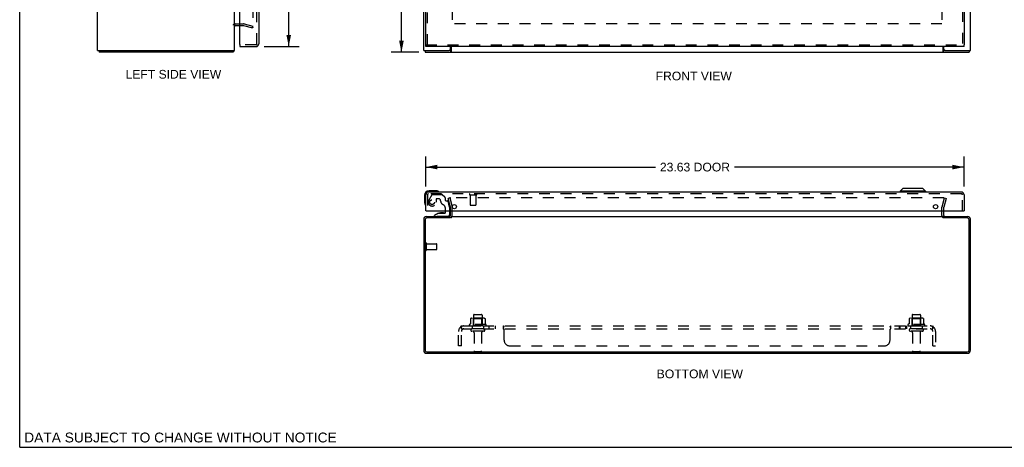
# Model space of a CAD drawing. Header units: inches. Extents: x 0 to 86.4, y 0 to 55.9.
# Tile 1 of 4: x 0 to 43.2, y 0 to 18.7. Entities that reach past the tile are written whole.
import ezdxf

# ---------------------------------------------------------------- set-up
doc = ezdxf.new("R2010")
doc.units = ezdxf.units.IN
doc.header["$LTSCALE"] = 4.754237
doc.header["$MEASUREMENT"] = 0
doc.linetypes.add('HIDDEN', pattern=[0.2, 0.1, -0.1])
doc.layers.get('0').update_dxf_attribs({"linetype": 'CONTINUOUS'})
for name, color, linetype in [('DEFAULT_2', 8, 'HIDDEN'), ('DIMENSIONS', 7, 'CONTINUOUS'), ('DOOR_ASSEMBLY', 7, 'CONTINUOUS'), ('SUBPANEL', 7, 'CONTINUOUS')]:
    doc.layers.add(name, color=color, linetype=linetype)
doc.styles.get("Standard").update_dxf_attribs({"font": 'arial.ttf'})
doc.dimstyles.new('DIMSTYLE_1', dxfattribs={"dimtxt": 0.381356, "dimasz": 0.508475, "dimexe": 0.09, "dimexo": 0.07, "dimgap": 0.0375, "dimtad": 0, "dimtih": 1, "dimtoh": 1, "dimzin": 4, "dimdsep": 46, "dimtxsty": 'Standard', "dimblk": '_FILLED', "dimblk1": '_FILLED', "dimblk2": '_FILLED', "dimcen": 0.09, "dimadec": 3, "dimazin": 1, "dimtfac": 1, "dimtdec": 3, "dimtofl": 0, "dimtmove": 0, "dimatfit": 3, "dimldrblk": '_FILLED', "dimfxl": 0, "dimtolj": 1, "dimtzin": 4, "dimarcsym": 0})

# ---------------------------------------------------------------- blocks, each defined once
blk = doc.blocks.new('_FILLED')
at = {"color": 0, "linetype": 'ByBlock'}
blk.add_solid([(0, 0), (-1, 0.2), (-1, -0.2)], dxfattribs=at)
blk = doc.blocks.new('*D2')
at = {"layer": 'DIMENSIONS', "color": 2, "linetype": 'Continuous'}
for p, q in [((17.521, 41.318), (16.299, 41.318)), ((16.757, 41.318), (16.757, 29.7)), ((16.757, 17.318), (16.757, 28.937)), ((17.521, 17.318), (16.299, 17.318))]:
    blk.add_line(p, q, dxfattribs=at)
at = {"layer": 'DIMENSIONS', "color": 2, "linetype": 'Continuous', "xscale": 0.5084745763, "yscale": 0.5084745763, "zscale": 0.5084745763}
for p, rotation in [((16.757, 41.318), 90), ((16.757, 17.318), 270)]:
    blk.add_blockref('_FILLED', p, dxfattribs=dict(at, rotation=rotation))
at = {"layer": 'DIMENSIONS', "color": 2, "linetype": 'Continuous', "insert": (16.757, 29.509), "char_height": 0.3814, "width": 1.33262, "attachment_point": 2, "line_spacing_factor": 0.9}
blk.add_mtext('24.00', dxfattribs=at)
blk = doc.blocks.new('*D4')
at = {"layer": 'DIMENSIONS', "color": 2, "linetype": 'Continuous'}
for p, q in [((10.729, 41.068), (12.267, 41.068)), ((11.81, 41.068), (11.81, 30.006)), ((11.81, 17.568), (11.81, 28.671)), ((10.729, 17.568), (12.267, 17.568))]:
    blk.add_line(p, q, dxfattribs=at)
at = {"layer": 'DIMENSIONS', "color": 2, "linetype": 'Continuous', "xscale": 0.5084745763, "yscale": 0.5084745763, "zscale": 0.5084745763}
for p, rotation in [((11.81, 41.068), 90), ((11.81, 17.568), 270)]:
    blk.add_blockref('_FILLED', p, dxfattribs=dict(at, rotation=rotation))
at = {"layer": 'DIMENSIONS', "color": 2, "linetype": 'Continuous', "insert": (11.81, 29.815), "char_height": 0.3814, "width": 1.59631, "attachment_point": 2, "line_spacing_factor": 0.9}
blk.add_mtext('23.50\\PDOOR', dxfattribs=at)
blk = doc.blocks.new('*D5')
at = {"layer": 'DIMENSIONS', "color": 2, "linetype": 'Continuous'}
for p, q in [((17.829, 11.427), (17.829, 12.743)), ((41.454, 11.427), (41.454, 12.743)), ((17.829, 12.285), (27.913, 12.285)), ((41.454, 12.285), (31.371, 12.285))]:
    blk.add_line(p, q, dxfattribs=at)
at = {"layer": 'DIMENSIONS', "color": 2, "linetype": 'Continuous', "xscale": 0.5084745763, "yscale": 0.5084745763, "zscale": 0.5084745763, "rotation": 180}
blk.add_blockref('_FILLED', (17.829, 12.285), dxfattribs=at)
at = {"layer": 'DIMENSIONS', "color": 2, "linetype": 'Continuous', "xscale": 0.5084745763, "yscale": 0.5084745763, "zscale": 0.5084745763}
blk.add_blockref('_FILLED', (41.454, 12.285), dxfattribs=at)
at = {"layer": 'DIMENSIONS', "color": 2, "linetype": 'Continuous', "insert": (29.642, 12.476), "char_height": 0.3814, "width": 3.07637, "attachment_point": 2, "line_spacing_factor": 0.9}
blk.add_mtext('23.63 DOOR', dxfattribs=at)

msp = doc.modelspace()

# ---------------------------------------------------------------- linework, layer by layer
at = {"color": 7, "linetype": 'Continuous'}
for p, q in [((0, 0), (0, 55.932)), ((3.485, 17.393), (3.485, 17.318)), ((9.359, 17.393), (9.359, 17.318)), ((17.797, 17.393), (17.797, 17.318)), ((18.911, 17.393), (18.849, 17.393)), ((18.911, 17.393), (18.911, 17.318)), ((40.619, 17.393), (40.557, 17.393)), ((40.557, 17.393), (40.557, 17.318)), ((41.671, 17.393), (41.671, 17.318)), ((40.559, 10.057), (40.559, 10.12)), ((0, 0), (86.441, 0))]:
    msp.add_line(p, q, dxfattribs=at)
at = {"color": 3, "linetype": 'Continuous'}
for p, q in [((3.422, 17.393), (3.422, 41.243)), ((9.422, 17.393), (9.422, 41.243)), ((17.734, 17.393), (17.734, 41.243)), ((41.734, 17.393), (41.734, 41.243)), ((9.464, 18.493), (9.665, 18.493)), ((3.422, 17.393), (9.422, 17.393)), ((9.359, 17.318), (3.485, 17.318)), ((17.734, 17.393), (18.849, 17.393)), ((17.797, 17.318), (41.671, 17.318)), ((18.909, 17.453), (18.909, 17.568)), ((18.936, 17.568), (18.936, 17.349)), ((40.532, 17.349), (40.532, 17.568)), ((40.559, 17.453), (40.559, 17.568)), ((40.619, 17.393), (41.734, 17.393)), ((17.734, 10.003), (17.734, 4.256)), ((17.797, 9.977), (17.797, 4.263)), ((17.851, 10.12), (18.909, 10.12)), ((18.911, 10.057), (17.877, 10.057)), ((18.909, 10.162), (18.909, 10.363)), ((18.936, 10.12), (40.532, 10.12)), ((41.591, 10.057), (40.557, 10.057)), ((40.559, 10.162), (40.559, 10.363)), ((40.559, 10.12), (41.617, 10.12)), ((41.671, 4.263), (41.671, 9.977)), ((41.734, 4.256), (41.734, 10.003)), ((17.87, 4.12), (41.598, 4.12)), ((17.877, 4.183), (41.591, 4.183))]:
    msp.add_line(p, q, dxfattribs=at)
for points in [[(9.376, 17.337), (9.373, 17.332), (9.372, 17.33), (9.371, 17.328), (9.37, 17.327), (9.369, 17.325), (9.368, 17.324), (9.367, 17.322), (9.365, 17.321), (9.364, 17.32), (9.363, 17.319), (9.362, 17.319), (9.361, 17.319), (9.36, 17.319), (9.359, 17.318)], [(9.384, 17.349), (9.383, 17.348), (9.382, 17.346), (9.38, 17.345), (9.379, 17.343), (9.378, 17.341), (9.377, 17.339), (9.376, 17.337)], [(18.927, 17.334), (18.926, 17.332), (18.925, 17.33), (18.923, 17.328), (18.922, 17.327), (18.921, 17.325), (18.92, 17.324), (18.919, 17.322), (18.917, 17.321), (18.916, 17.32), (18.915, 17.319), (18.914, 17.319), (18.913, 17.319), (18.912, 17.319), (18.911, 17.318)], [(18.936, 17.349), (18.935, 17.348), (18.934, 17.346), (18.933, 17.345), (18.931, 17.343), (18.93, 17.341), (18.929, 17.339), (18.927, 17.334)], [(40.532, 17.349), (40.533, 17.348), (40.535, 17.346), (40.536, 17.345), (40.537, 17.343), (40.538, 17.341), (40.539, 17.339)], [(40.539, 17.339), (40.542, 17.334), (40.543, 17.332), (40.544, 17.33), (40.545, 17.328), (40.546, 17.327), (40.547, 17.325), (40.549, 17.324), (40.55, 17.322), (40.551, 17.321), (40.552, 17.32), (40.553, 17.319), (40.555, 17.319), (40.556, 17.319), (40.557, 17.319), (40.557, 17.318)]]:
    msp.add_lwpolyline(points, dxfattribs=at)
at = {"color": 7, "linetype": 'Continuous'}
for points in [[(18.92, 17.398), (18.919, 17.397), (18.918, 17.396), (18.917, 17.395), (18.915, 17.395), (18.914, 17.394), (18.913, 17.394), (18.912, 17.394), (18.911, 17.393)], [(18.936, 17.405), (18.935, 17.405), (18.934, 17.405), (18.933, 17.405), (18.932, 17.405), (18.931, 17.405), (18.93, 17.405), (18.928, 17.404), (18.927, 17.403), (18.926, 17.403), (18.925, 17.402), (18.923, 17.401), (18.922, 17.4), (18.92, 17.398)], [(40.532, 17.405), (40.533, 17.405), (40.534, 17.405), (40.535, 17.405), (40.536, 17.405), (40.538, 17.405), (40.539, 17.405), (40.54, 17.404), (40.541, 17.403), (40.543, 17.403), (40.544, 17.402), (40.545, 17.401), (40.546, 17.4)], [(40.546, 17.4), (40.548, 17.398), (40.55, 17.397), (40.551, 17.396), (40.552, 17.395), (40.553, 17.395), (40.554, 17.394), (40.555, 17.394), (40.556, 17.394), (40.557, 17.393)]]:
    msp.add_lwpolyline(points, dxfattribs=at)
at = {"color": 3, "linetype": 'Continuous'}
for centre, radius, start, end in [((9.464, 18.451), 0.042, 90, 180), ((9.305, 17.435), 0.117, 312.5569, 338.9598), ((18.849, 17.453), 0.06, 270, 360), ((40.619, 17.453), 0.06, 180, 270), ((17.851, 10.003), 0.117, 90, 180), ((17.877, 9.977), 0.08, 90, 180), ((18.867, 10.162), 0.042, 270, 360), ((40.601, 10.162), 0.042, 180, 270), ((41.591, 9.977), 0.08, 0, 90), ((41.617, 10.003), 0.117, 0, 90), ((17.87, 4.256), 0.136, 180, 270), ((17.877, 4.263), 0.08, 180, 270), ((41.591, 4.263), 0.08, 270, 360), ((41.598, 4.256), 0.136, 270, 360)]:
    msp.add_arc(centre, radius, start, end, dxfattribs=at)
at = {"layer": 'DEFAULT_2', "color": 8, "linetype": 'HIDDEN'}
for p, q in [((10.235, 40.221), (10.235, 18.416)), ((18.984, 40.143), (18.984, 18.493)), ((40.484, 40.143), (40.484, 18.493)), ((9.464, 18.568), (9.823, 18.568)), ((9.665, 18.493), (9.823, 18.493)), ((9.829, 18.493), (10.216, 18.389)), ((9.849, 18.565), (10.235, 18.462)), ((10.216, 18.389), (10.235, 18.462)), ((40.482, 18.568), (18.986, 18.568)), ((18.877, 10.933), (18.805, 10.913)), ((18.908, 10.527), (18.805, 10.913)), ((18.877, 10.933), (18.981, 10.547)), ((40.56, 10.933), (18.909, 10.933)), ((40.488, 10.547), (40.591, 10.933)), ((40.664, 10.913), (40.56, 10.527)), ((40.591, 10.933), (40.664, 10.913)), ((18.909, 10.363), (18.909, 10.521)), ((18.984, 10.162), (18.984, 10.521)), ((40.484, 10.162), (40.484, 10.521)), ((40.559, 10.363), (40.559, 10.521)), ((17.809, 8.653), (17.809, 8.937)), ((17.852, 8.653), (17.852, 8.937)), ((17.852, 8.919), (18.299, 8.919)), ((17.852, 8.671), (18.299, 8.671)), ((18.309, 8.681), (18.309, 8.909)), ((19.79, 5.635), (19.79, 5.417)), ((20.365, 5.656), (19.854, 5.656)), ((19.926, 5.636), (19.906, 5.656)), ((19.922, 5.79), (19.922, 5.195)), ((19.926, 5.34), (19.926, 5.636)), ((20.293, 5.636), (19.926, 5.636)), ((19.952, 5.82), (20.267, 5.82)), ((20.293, 5.636), (20.313, 5.656)), ((20.293, 5.34), (20.293, 5.636)), ((20.297, 5.79), (20.297, 5.195)), ((20.428, 5.635), (20.428, 5.417)), ((39.04, 5.635), (39.04, 5.417)), ((39.615, 5.656), (39.104, 5.656)), ((39.176, 5.636), (39.156, 5.656)), ((39.172, 5.79), (39.172, 5.195)), ((39.543, 5.636), (39.176, 5.636)), ((39.176, 5.34), (39.176, 5.636)), ((39.202, 5.82), (39.517, 5.82)), ((39.543, 5.636), (39.563, 5.656)), ((39.543, 5.34), (39.543, 5.636)), ((39.547, 5.79), (39.547, 5.195)), ((39.678, 5.635), (39.678, 5.417)), ((20.465, 5.39), (19.753, 5.39)), ((19.775, 5.32), (20.443, 5.32)), ((20.367, 5.195), (19.852, 5.195)), ((19.926, 5.34), (19.906, 5.32)), ((20.293, 5.34), (19.926, 5.34)), ((20.293, 5.34), (20.313, 5.32)), ((39.715, 5.39), (39.003, 5.39)), ((39.025, 5.32), (39.693, 5.32)), ((39.617, 5.195), (39.102, 5.195)), ((39.176, 5.34), (39.156, 5.32)), ((39.543, 5.34), (39.176, 5.34)), ((39.543, 5.34), (39.563, 5.32)), ((20.367, 5.085), (19.852, 5.085)), ((19.944, 5.023), (19.944, 4.225)), ((20.274, 5.023), (20.274, 4.225)), ((39.617, 5.085), (39.102, 5.085)), ((39.194, 5.023), (39.194, 4.225)), ((39.524, 5.023), (39.524, 4.225)), ((19.974, 4.195), (20.244, 4.195)), ((39.224, 4.195), (39.494, 4.195))]:
    msp.add_line(p, q, dxfattribs=at)
for points in [[(10.216, 18.396), (10.214, 18.396), (10.213, 18.396), (10.211, 18.397)], [(10.235, 18.416), (10.235, 18.414), (10.235, 18.413), (10.234, 18.411), (10.234, 18.409), (10.233, 18.407), (10.232, 18.406), (10.231, 18.404), (10.23, 18.403), (10.229, 18.402), (10.227, 18.4), (10.226, 18.399), (10.225, 18.398), (10.223, 18.398), (10.221, 18.397), (10.22, 18.397), (10.218, 18.396), (10.216, 18.396), (10.216, 18.396)], [(18.909, 10.933), (18.907, 10.933), (18.905, 10.932), (18.904, 10.932), (18.902, 10.932), (18.9, 10.931), (18.899, 10.93), (18.897, 10.929), (18.896, 10.928), (18.894, 10.927), (18.893, 10.925), (18.892, 10.924), (18.891, 10.922), (18.89, 10.921), (18.89, 10.919), (18.889, 10.917), (18.889, 10.916), (18.889, 10.914), (18.889, 10.913)], [(18.889, 10.913), (18.889, 10.912), (18.889, 10.91), (18.89, 10.909)], [(40.578, 10.921), (40.577, 10.922), (40.576, 10.924), (40.575, 10.925), (40.574, 10.927), (40.573, 10.928), (40.571, 10.929), (40.57, 10.93), (40.568, 10.931), (40.567, 10.932), (40.565, 10.932), (40.563, 10.932), (40.561, 10.933), (40.56, 10.933)], [(40.578, 10.921), (40.579, 10.919), (40.579, 10.917), (40.579, 10.916), (40.58, 10.914), (40.58, 10.913)], [(40.58, 10.913), (40.579, 10.912), (40.579, 10.91), (40.579, 10.909)], [(19.796, 5.644), (19.795, 5.643), (19.794, 5.642), (19.792, 5.641), (19.791, 5.639), (19.791, 5.638), (19.79, 5.636), (19.79, 5.635)], [(20.422, 5.644), (20.424, 5.643), (20.425, 5.642), (20.426, 5.641), (20.427, 5.639), (20.428, 5.638), (20.428, 5.636), (20.428, 5.635)], [(39.046, 5.644), (39.045, 5.643), (39.044, 5.642), (39.042, 5.641), (39.041, 5.639), (39.041, 5.638), (39.04, 5.636), (39.04, 5.635)], [(39.672, 5.644), (39.674, 5.643), (39.675, 5.642), (39.676, 5.641), (39.677, 5.639), (39.678, 5.638), (39.678, 5.636), (39.678, 5.635)], [(19.79, 5.417), (19.79, 5.415), (19.79, 5.414), (19.79, 5.413), (19.789, 5.412), (19.789, 5.412), (19.789, 5.411), (19.788, 5.411), (19.788, 5.41), (19.788, 5.41), (19.787, 5.409), (19.787, 5.409), (19.787, 5.409), (19.786, 5.409), (19.786, 5.408), (19.786, 5.408), (19.786, 5.408), (19.785, 5.408), (19.785, 5.408)], [(20.433, 5.408), (20.433, 5.408), (20.433, 5.408), (20.433, 5.408), (20.432, 5.408), (20.432, 5.409), (20.432, 5.409), (20.431, 5.409), (20.431, 5.409), (20.431, 5.41), (20.43, 5.41), (20.43, 5.411), (20.43, 5.411), (20.429, 5.412), (20.429, 5.412), (20.429, 5.413), (20.428, 5.414), (20.428, 5.415), (20.428, 5.417)], [(39.04, 5.417), (39.04, 5.415), (39.04, 5.414), (39.04, 5.413), (39.039, 5.412), (39.039, 5.412), (39.039, 5.411), (39.038, 5.411), (39.038, 5.41), (39.038, 5.41), (39.037, 5.409), (39.037, 5.409), (39.037, 5.409), (39.036, 5.409), (39.036, 5.408), (39.036, 5.408), (39.036, 5.408), (39.035, 5.408), (39.035, 5.408)], [(39.683, 5.408), (39.683, 5.408), (39.683, 5.408), (39.683, 5.408), (39.682, 5.408), (39.682, 5.409), (39.682, 5.409), (39.681, 5.409), (39.681, 5.409), (39.681, 5.41), (39.68, 5.41), (39.68, 5.411), (39.68, 5.411), (39.679, 5.412), (39.679, 5.412), (39.679, 5.413), (39.678, 5.414), (39.678, 5.415), (39.678, 5.417)]]:
    msp.add_lwpolyline(points, dxfattribs=at)
for centre, radius, start, end in [((9.464, 18.451), 0.117, 90, 146.9002), ((9.823, 18.468), 0.1, 75, 90), ((9.823, 18.468), 0.025, 75, 90), ((18.884, 10.521), 0.025, 0, 15), ((18.884, 10.521), 0.1, 0, 15), ((40.584, 10.521), 0.1, 165, 180), ((40.584, 10.521), 0.025, 165, 180), ((18.867, 10.162), 0.117, 303.0998, 360), ((40.601, 10.162), 0.117, 180, 236.9002), ((17.831, 8.937), 0.0215, 360, 180), ((17.831, 8.653), 0.0215, 180, 0), ((18.299, 8.909), 0.01, 360, 90), ((18.299, 8.681), 0.01, 270, 0), ((19.854, 5.515), 0.141, 90, 113.95), ((19.952, 5.79), 0.03, 90, 180), ((20.267, 5.79), 0.03, 0, 90), ((20.365, 5.515), 0.141, 66.05, 90), ((39.104, 5.515), 0.141, 90, 113.95), ((39.202, 5.79), 0.03, 90, 180), ((39.517, 5.79), 0.03, 0, 90), ((39.615, 5.515), 0.141, 66.05, 90), ((19.775, 5.359), 0.0384, 124.4497, 270), ((20.109, 4.79), 0.698, 117.6814, 120.6631), ((19.852, 5.14), 0.055, 90, 270), ((20.367, 5.14), 0.055, 270, 90), ((20.109, 4.79), 0.698, 59.3369, 62.3186), ((20.443, 5.359), 0.0384, 270, 55.5503), ((39.025, 5.359), 0.0384, 124.4497, 270), ((39.359, 4.79), 0.698, 117.6814, 120.6631), ((39.102, 5.14), 0.055, 90, 270), ((39.617, 5.14), 0.055, 270, 90), ((39.359, 4.79), 0.698, 59.3369, 62.3186), ((39.693, 5.359), 0.0384, 270, 55.5503), ((19.882, 5.023), 0.0625, 0, 90), ((20.337, 5.023), 0.0625, 90, 180), ((39.132, 5.023), 0.0625, 0, 90), ((39.587, 5.023), 0.0625, 90, 180), ((19.974, 4.225), 0.03, 180, 270), ((20.244, 4.225), 0.03, 270, 360), ((39.224, 4.225), 0.03, 180, 270), ((39.494, 4.225), 0.03, 270, 360)]:
    msp.add_arc(centre, radius, start, end, dxfattribs=at)
at = {"layer": 'DOOR_ASSEMBLY', "color": 8, "linetype": 'HIDDEN'}
for p, q in [((10.415, 17.685), (10.415, 40.951)), ((41.379, 40.993), (41.379, 17.643)), ((17.904, 17.643), (17.904, 21.723)), ((10.373, 17.643), (9.68, 17.643)), ((17.829, 17.643), (41.454, 17.643)), ((17.904, 11.071), (17.904, 10.363)), ((41.337, 11.113), (17.946, 11.113)), ((18.09, 11.069), (17.955, 10.836)), ((18.116, 11.084), (18.528, 11.084)), ((18.276, 10.883), (18.276, 10.75)), ((18.386, 10.899), (18.292, 10.899)), ((18.664, 10.96), (18.549, 11.075)), ((18.67, 10.946), (18.67, 10.868)), ((18.729, 10.809), (18.774, 10.809)), ((19.762, 11.07), (20.046, 11.07)), ((19.78, 11.07), (19.78, 10.623)), ((20.028, 11.07), (20.028, 10.623)), ((41.379, 10.363), (41.379, 11.071)), ((18.687, 10.363), (18.687, 10.473)), ((18.872, 10.53), (18.804, 10.786)), ((18.872, 10.53), (18.872, 10.363)), ((19.79, 10.613), (20.018, 10.613)), ((18.793, 10.12), (18.203, 10.12))]:
    msp.add_line(p, q, dxfattribs=at)
at = {"layer": 'DOOR_ASSEMBLY', "color": 3, "linetype": 'Continuous'}
for p, q in [((41.454, 40.993), (41.454, 17.643)), ((10.49, 21.568), (10.49, 17.685)), ((17.829, 17.643), (17.829, 21.568)), ((9.665, 17.658), (9.665, 20.727)), ((9.665, 17.568), (10.373, 17.568)), ((41.454, 17.568), (17.829, 17.568)), ((17.829, 10.363), (17.829, 11.071)), ((41.337, 11.188), (17.946, 11.188)), ((41.454, 11.071), (41.454, 10.363)), ((17.844, 10.363), (41.439, 10.363))]:
    msp.add_line(p, q, dxfattribs=at)
at = {"layer": 'DOOR_ASSEMBLY', "color": 7, "linetype": 'Continuous'}
for p, q in [((9.665, 17.643), (9.68, 17.643)), ((9.665, 17.643), (9.665, 17.568)), ((17.829, 17.568), (17.829, 17.643)), ((41.454, 17.568), (41.454, 17.643)), ((18.259, 11.248), (17.969, 11.248)), ((18.296, 11.245), (18.259, 11.248)), ((38.771, 11.346), (38.653, 11.228)), ((39.637, 11.346), (38.771, 11.346)), ((39.637, 11.346), (39.755, 11.228)), ((17.769, 11.048), (17.769, 10.759)), ((39.755, 11.228), (38.653, 11.228)), ((38.653, 11.228), (38.653, 11.188)), ((39.755, 11.228), (39.755, 11.188)), ((17.769, 10.759), (17.772, 10.721)), ((17.844, 10.363), (17.829, 10.363)), ((18.379, 10.258), (18.203, 10.159)), ((18.203, 10.12), (18.203, 10.159)), ((18.379, 10.258), (18.656, 10.258)), ((18.538, 10.275), (18.468, 10.275)), ((18.608, 10.275), (18.538, 10.275)), ((18.687, 10.289), (18.687, 10.363)), ((18.872, 10.363), (18.872, 10.199)), ((41.439, 10.363), (41.454, 10.363))]:
    msp.add_line(p, q, dxfattribs=at)
at = {"layer": 'DOOR_ASSEMBLY', "color": 8, "linetype": 'HIDDEN'}
msp.add_circle((18.104, 10.75), 0.103, dxfattribs=at)
at = {"layer": 'DOOR_ASSEMBLY', "color": 3, "linetype": 'Continuous'}
for centre in [(19.079, 10.551), (40.204, 10.551)]:
    msp.add_circle(centre, 0.094, dxfattribs=at)
for centre, radius, start, end in [((9.68, 17.658), 0.015, 180, 270), ((10.373, 17.685), 0.117, 270, 360), ((17.946, 11.071), 0.117, 90, 180), ((41.337, 11.071), 0.117, 0, 90)]:
    msp.add_arc(centre, radius, start, end, dxfattribs=at)
at = {"layer": 'DOOR_ASSEMBLY', "color": 8, "linetype": 'HIDDEN'}
for centre, radius, start, end in [((10.373, 17.685), 0.042, 270, 360), ((17.946, 11.071), 0.042, 90, 180), ((18.104, 10.75), 0.172, 150, 360), ((18.116, 11.054), 0.03, 90, 150), ((18.292, 10.883), 0.016, 90, 180), ((18.386, 10.809), 0.09, 0, 90), ((18.661, 10.809), 0.185, 180, 244.2582), ((18.528, 11.054), 0.03, 45, 90), ((18.65, 10.946), 0.02, 0, 45), ((18.729, 10.868), 0.059, 180, 270), ((18.774, 10.778), 0.031, 15, 90), ((19.762, 11.092), 0.0215, 90, 270), ((20.046, 11.092), 0.0215, 270, 90), ((41.337, 11.071), 0.042, 0, 90), ((18.499, 10.473), 0.188, 0, 64.2582), ((19.79, 10.623), 0.01, 180, 270), ((20.018, 10.623), 0.01, 270, 360)]:
    msp.add_arc(centre, radius, start, end, dxfattribs=at)
at = {"layer": 'DOOR_ASSEMBLY', "color": 7, "linetype": 'Continuous'}
for centre, radius, start, end in [((17.969, 11.048), 0.2, 90, 180), ((18.259, 10.998), 0.25, 59.1101, 90), ((18.379, 11.203), 0.015, 270, 353.6204), ((18.379, 11.2), 0.015, 6.3796, 59.1101), ((18.019, 10.759), 0.25, 180, 210.8899), ((17.818, 10.638), 0.015, 210.8899, 263.6204), ((17.814, 10.638), 0.015, 276.3796, 360), ((18.468, 10.185), 0.09, 90, 125.1877), ((18.608, 10.185), 0.09, 55.0768, 90), ((18.656, 10.289), 0.031, 270, 360), ((18.793, 10.199), 0.079, 270, 360)]:
    msp.add_arc(centre, radius, start, end, dxfattribs=at)
at = {"layer": 'SUBPANEL', "color": 8, "linetype": 'HIDDEN'}
for p, q in [((19.352, 5.266), (19.431, 5.17)), ((19.39, 5.195), (19.39, 5.32)), ((19.39, 5.32), (40.078, 5.32)), ((19.39, 5.252), (19.39, 5.251)), ((19.39, 5.195), (40.078, 5.195)), ((19.859, 5.32), (19.859, 5.195)), ((20.359, 5.32), (20.359, 5.195)), ((20.587, 5.32), (20.587, 5.195)), ((20.868, 5.32), (20.868, 5.195)), ((21.23, 5.195), (21.23, 5.32)), ((21.232, 5.195), (21.231, 5.195)), ((21.265, 4.695), (21.265, 5.266)), ((38.203, 4.695), (38.203, 5.266)), ((38.237, 5.32), (38.238, 5.32)), ((38.237, 5.195), (38.238, 5.195)), ((38.238, 5.195), (38.238, 5.32)), ((38.6, 5.32), (38.6, 5.195)), ((38.639, 5.32), (38.639, 5.195)), ((38.881, 5.32), (38.881, 5.195)), ((38.92, 5.32), (38.92, 5.195)), ((39.109, 5.32), (39.109, 5.195)), ((39.609, 5.32), (39.609, 5.195)), ((40.117, 5.266), (40.037, 5.17)), ((40.055, 5.191), (40.055, 5.191)), ((40.058, 5.195), (40.058, 5.195)), ((40.064, 5.208), (40.063, 5.207)), ((40.071, 5.225), (40.07, 5.223)), ((40.072, 5.228), (40.071, 5.227)), ((40.071, 5.227), (40.071, 5.225)), ((40.073, 5.231), (40.072, 5.23)), ((40.072, 5.23), (40.072, 5.228)), ((40.074, 5.234), (40.073, 5.233)), ((40.073, 5.233), (40.073, 5.231)), ((40.075, 5.239), (40.074, 5.237)), ((40.074, 5.237), (40.074, 5.236)), ((40.074, 5.236), (40.074, 5.234)), ((40.076, 5.243), (40.075, 5.241)), ((40.075, 5.241), (40.075, 5.24)), ((40.075, 5.24), (40.075, 5.239)), ((40.078, 5.195), (40.078, 5.32)), ((19.265, 4.445), (19.265, 5.083)), ((19.39, 4.445), (19.39, 5.083)), ((19.418, 5.177), (19.413, 5.182)), ((40.078, 4.445), (40.078, 5.083)), ((40.203, 5.083), (40.203, 4.445)), ((19.39, 4.445), (19.265, 4.445)), ((21.515, 4.445), (37.953, 4.445)), ((40.078, 4.445), (40.203, 4.445))]:
    msp.add_line(p, q, dxfattribs=at)
for points in [[(19.352, 5.266), (19.354, 5.268), (19.355, 5.27), (19.357, 5.272), (19.359, 5.274), (19.36, 5.277), (19.362, 5.279), (19.363, 5.282), (19.365, 5.286), (19.366, 5.289), (19.368, 5.292), (19.369, 5.295), (19.37, 5.298), (19.372, 5.301), (19.373, 5.304), (19.374, 5.306), (19.376, 5.309), (19.377, 5.311), (19.379, 5.314), (19.381, 5.315), (19.382, 5.317), (19.384, 5.318), (19.385, 5.319), (19.387, 5.32), (19.388, 5.32), (19.389, 5.32), (19.39, 5.32)], [(19.39, 5.255), (19.39, 5.255), (19.39, 5.255), (19.39, 5.255), (19.39, 5.255), (19.39, 5.255), (19.39, 5.254), (19.39, 5.254), (19.39, 5.254), (19.39, 5.253), (19.39, 5.253), (19.39, 5.252), (19.39, 5.252)], [(19.413, 5.191), (19.413, 5.191), (19.413, 5.191), (19.413, 5.191), (19.413, 5.191), (19.413, 5.191), (19.413, 5.192), (19.413, 5.192), (19.413, 5.192), (19.412, 5.193), (19.412, 5.193), (19.412, 5.194), (19.412, 5.194), (19.411, 5.195), (19.411, 5.195), (19.411, 5.196), (19.41, 5.196), (19.41, 5.197), (19.41, 5.198), (19.409, 5.198), (19.409, 5.199), (19.409, 5.2), (19.408, 5.2), (19.408, 5.201), (19.408, 5.202), (19.407, 5.202), (19.407, 5.203), (19.407, 5.204), (19.406, 5.205), (19.406, 5.205), (19.405, 5.206), (19.405, 5.207), (19.405, 5.208), (19.404, 5.209), (19.404, 5.209), (19.404, 5.21), (19.403, 5.211), (19.403, 5.212), (19.402, 5.213), (19.402, 5.214), (19.402, 5.215), (19.401, 5.216), (19.401, 5.217), (19.401, 5.218), (19.4, 5.219), (19.4, 5.22), (19.399, 5.221), (19.399, 5.222), (19.399, 5.223), (19.398, 5.224), (19.398, 5.225), (19.398, 5.226), (19.397, 5.227), (19.397, 5.228), (19.397, 5.229), (19.396, 5.23), (19.396, 5.231), (19.396, 5.232), (19.395, 5.233), (19.395, 5.234), (19.395, 5.235), (19.394, 5.236), (19.394, 5.237), (19.394, 5.238), (19.394, 5.239), (19.393, 5.24), (19.393, 5.24), (19.393, 5.241), (19.393, 5.242), (19.393, 5.243), (19.392, 5.244), (19.392, 5.245), (19.392, 5.246), (19.392, 5.247), (19.392, 5.247), (19.391, 5.248), (19.391, 5.249), (19.391, 5.25), (19.391, 5.251), (19.391, 5.251), (19.391, 5.252), (19.391, 5.253), (19.391, 5.253), (19.39, 5.254), (19.39, 5.254), (19.39, 5.254), (19.39, 5.255), (19.39, 5.255)], [(19.413, 5.182), (19.411, 5.183), (19.409, 5.185), (19.407, 5.187), (19.405, 5.188), (19.404, 5.19), (19.402, 5.191), (19.4, 5.192), (19.398, 5.193), (19.396, 5.194), (19.395, 5.194), (19.393, 5.195), (19.392, 5.195), (19.39, 5.195)], [(19.41, 5.195), (19.411, 5.195), (19.411, 5.194), (19.411, 5.194), (19.412, 5.193), (19.412, 5.193), (19.412, 5.193), (19.412, 5.192), (19.413, 5.192), (19.413, 5.192), (19.413, 5.192), (19.413, 5.191), (19.413, 5.191)], [(21.246, 5.306), (21.244, 5.309), (21.243, 5.311), (21.241, 5.314), (21.24, 5.315), (21.238, 5.317), (21.236, 5.318), (21.235, 5.319), (21.234, 5.32), (21.232, 5.32), (21.231, 5.32), (21.23, 5.32)], [(21.242, 5.187), (21.24, 5.188), (21.239, 5.19), (21.238, 5.191), (21.237, 5.192), (21.236, 5.193), (21.235, 5.194), (21.233, 5.194), (21.232, 5.195), (21.231, 5.195), (21.23, 5.195)], [(21.243, 5.185), (21.242, 5.187), (21.24, 5.188), (21.239, 5.19)], [(21.248, 5.301), (21.247, 5.304), (21.246, 5.306), (21.244, 5.309), (21.243, 5.311)], [(21.255, 5.286), (21.252, 5.292), (21.251, 5.295), (21.25, 5.298), (21.248, 5.301)], [(21.26, 5.274), (21.259, 5.277), (21.258, 5.279), (21.256, 5.282), (21.255, 5.286)], [(21.265, 5.266), (21.264, 5.268), (21.263, 5.27), (21.262, 5.272), (21.26, 5.274), (21.259, 5.277), (21.258, 5.279), (21.256, 5.282)], [(21.265, 5.266), (21.264, 5.268), (21.263, 5.27), (21.262, 5.272)], [(38.203, 5.266), (38.204, 5.268), (38.205, 5.27), (38.207, 5.272), (38.208, 5.274), (38.209, 5.277), (38.211, 5.279), (38.212, 5.282)], [(38.203, 5.266), (38.204, 5.268), (38.205, 5.27)], [(38.207, 5.272), (38.208, 5.274), (38.209, 5.277), (38.211, 5.279), (38.212, 5.282), (38.213, 5.286), (38.216, 5.292)], [(38.216, 5.292), (38.217, 5.295), (38.219, 5.298), (38.22, 5.301)], [(38.22, 5.301), (38.221, 5.304), (38.223, 5.306)], [(38.223, 5.306), (38.224, 5.309), (38.226, 5.311), (38.227, 5.314), (38.229, 5.315), (38.23, 5.317), (38.232, 5.318), (38.233, 5.319), (38.235, 5.32), (38.236, 5.32), (38.237, 5.32), (38.238, 5.32)], [(38.223, 5.182), (38.226, 5.185), (38.227, 5.187), (38.228, 5.188), (38.229, 5.19), (38.23, 5.191), (38.232, 5.192)], [(38.224, 5.309), (38.226, 5.311), (38.227, 5.314)], [(38.227, 5.187), (38.228, 5.188), (38.229, 5.19), (38.23, 5.191), (38.232, 5.192), (38.233, 5.193), (38.234, 5.194), (38.235, 5.194), (38.236, 5.195), (38.237, 5.195), (38.238, 5.195)], [(40.054, 5.18), (40.056, 5.182), (40.057, 5.183), (40.059, 5.185), (40.061, 5.187), (40.063, 5.188), (40.065, 5.19), (40.067, 5.191), (40.069, 5.192), (40.071, 5.193), (40.072, 5.194), (40.074, 5.194), (40.075, 5.195), (40.077, 5.195), (40.078, 5.195)], [(40.063, 5.207), (40.063, 5.205), (40.062, 5.204), (40.062, 5.204), (40.062, 5.203), (40.061, 5.202), (40.061, 5.202), (40.061, 5.201), (40.06, 5.2), (40.06, 5.2), (40.06, 5.199), (40.059, 5.199), (40.059, 5.198), (40.059, 5.197), (40.058, 5.197), (40.058, 5.196), (40.058, 5.196), (40.058, 5.195), (40.057, 5.195), (40.057, 5.194), (40.057, 5.194), (40.056, 5.193), (40.056, 5.193), (40.056, 5.193), (40.056, 5.192), (40.056, 5.192), (40.055, 5.192), (40.055, 5.191), (40.055, 5.191), (40.055, 5.191)], [(40.055, 5.191), (40.055, 5.191), (40.055, 5.191), (40.055, 5.191), (40.055, 5.192), (40.056, 5.192), (40.056, 5.192), (40.056, 5.193), (40.056, 5.193), (40.056, 5.193), (40.057, 5.194), (40.057, 5.194), (40.057, 5.194), (40.058, 5.195)], [(40.07, 5.223), (40.069, 5.222), (40.069, 5.221), (40.069, 5.22), (40.068, 5.219), (40.068, 5.218), (40.068, 5.217), (40.067, 5.216), (40.067, 5.215), (40.067, 5.215), (40.066, 5.214), (40.066, 5.213), (40.066, 5.212), (40.065, 5.211), (40.065, 5.21), (40.065, 5.21), (40.064, 5.209), (40.064, 5.208)], [(40.078, 5.255), (40.078, 5.255), (40.078, 5.255), (40.078, 5.255), (40.078, 5.255), (40.078, 5.255), (40.078, 5.254), (40.078, 5.254), (40.078, 5.254), (40.078, 5.253), (40.078, 5.253), (40.078, 5.252), (40.078, 5.252), (40.078, 5.251), (40.077, 5.251), (40.077, 5.25), (40.077, 5.25), (40.077, 5.249), (40.077, 5.248), (40.077, 5.248), (40.077, 5.247), (40.077, 5.247), (40.077, 5.246), (40.076, 5.245), (40.076, 5.245), (40.076, 5.244), (40.076, 5.243), (40.076, 5.243)], [(40.117, 5.266), (40.115, 5.268), (40.113, 5.27), (40.111, 5.272), (40.11, 5.274), (40.108, 5.277), (40.106, 5.279), (40.105, 5.282), (40.103, 5.286), (40.102, 5.289), (40.101, 5.292), (40.099, 5.295), (40.098, 5.298), (40.097, 5.301), (40.095, 5.304), (40.094, 5.306), (40.093, 5.309), (40.091, 5.311), (40.09, 5.314), (40.088, 5.315), (40.086, 5.317), (40.085, 5.318), (40.083, 5.319), (40.082, 5.32), (40.08, 5.32), (40.079, 5.32), (40.078, 5.32)], [(40.078, 5.252), (40.078, 5.252), (40.078, 5.253), (40.078, 5.253), (40.078, 5.254), (40.078, 5.254), (40.078, 5.254), (40.078, 5.254), (40.078, 5.255), (40.078, 5.255)], [(19.431, 5.17), (19.431, 5.169), (19.43, 5.169), (19.43, 5.169), (19.429, 5.169), (19.428, 5.169), (19.427, 5.17), (19.427, 5.17), (19.426, 5.171), (19.424, 5.171), (19.423, 5.172), (19.422, 5.173), (19.421, 5.175), (19.419, 5.176), (19.418, 5.177)], [(21.249, 5.176), (21.248, 5.177), (21.247, 5.179), (21.246, 5.18), (21.245, 5.182), (21.243, 5.185)], [(21.265, 5.17), (21.264, 5.169), (21.263, 5.169), (21.261, 5.169), (21.26, 5.169), (21.259, 5.169), (21.258, 5.17), (21.257, 5.17), (21.255, 5.171), (21.254, 5.171), (21.253, 5.172), (21.252, 5.173), (21.25, 5.175), (21.249, 5.176), (21.248, 5.177), (21.247, 5.179), (21.246, 5.18)], [(21.255, 5.171), (21.254, 5.171), (21.253, 5.172)], [(21.265, 5.17), (21.264, 5.169), (21.263, 5.169)], [(38.203, 5.17), (38.204, 5.169), (38.206, 5.169), (38.207, 5.169), (38.208, 5.169), (38.209, 5.169), (38.211, 5.17), (38.212, 5.17), (38.213, 5.171), (38.214, 5.171), (38.216, 5.172), (38.217, 5.173), (38.218, 5.175), (38.219, 5.176), (38.22, 5.177), (38.221, 5.179), (38.222, 5.18)], [(38.203, 5.17), (38.204, 5.169), (38.206, 5.169), (38.207, 5.169), (38.208, 5.169), (38.209, 5.169)], [(38.216, 5.172), (38.217, 5.173), (38.218, 5.175), (38.219, 5.176), (38.22, 5.177)], [(38.221, 5.179), (38.222, 5.18), (38.223, 5.182)], [(40.037, 5.17), (40.038, 5.169), (40.038, 5.169), (40.039, 5.169), (40.039, 5.169), (40.04, 5.169), (40.041, 5.17), (40.042, 5.17), (40.043, 5.171), (40.044, 5.171), (40.045, 5.172), (40.046, 5.173), (40.048, 5.175), (40.049, 5.176), (40.051, 5.177), (40.054, 5.18)]]:
    msp.add_lwpolyline(points, dxfattribs=at)
for centre, radius, start, end in [((19.502, 5.083), 0.237, 90, 180), ((19.502, 5.083), 0.112, 90, 180), ((39.966, 5.083), 0.237, 0, 90), ((39.966, 5.083), 0.112, 0, 90), ((21.515, 4.695), 0.25, 180, 270), ((37.953, 4.695), 0.25, 270, 360)]:
    msp.add_arc(centre, radius, start, end, dxfattribs=at)

# ---------------------------------------------------------------- texts
at = {"layer": 'DIMENSIONS', "color": 2, "linetype": 'Continuous', "attachment_point": 2, "line_spacing_factor": 0.9}
for s, insert, char_height, width in [('LEFT SIDE VIEW', (6.747, 16.546), 0.38136, 4.1935), ('FRONT VIEW', (29.588, 16.47), 0.3814, 3.33722), ('BOTTOM VIEW', (29.856, 3.409), 0.38136, 3.77954), ('DATA SUBJECT TO CHANGE WITHOUT NOTICE', (7.058, 0.645), 0.4322, 13.69233)]:
    msp.add_mtext(s, dxfattribs=dict(at, insert=insert, char_height=char_height, width=width))

# ---------------------------------------------------------------- dimensions: what is measured, and where the dimension line sits
at = {"layer": 'DIMENSIONS', "color": 2, "linetype": 'Continuous'}
dim = msp.add_linear_dim(base=(11.81, 17.568), p1=(10.659, 41.068), p2=(10.659, 17.568), angle=270, text='<>\\PDOOR', dimstyle='DIMSTYLE_1', dxfattribs=at)
dim.commit()
dim.dimension.update_dxf_attribs({"geometry": '*D4', "text_midpoint": (11.81, 29.339), "dimtype": 160})
dim = msp.add_linear_dim(base=(16.757, 17.318), p1=(17.591, 41.318), p2=(17.591, 17.318), angle=270, dimstyle='DIMSTYLE_1', dxfattribs=at)
dim.commit()
dim.dimension.update_dxf_attribs({"geometry": '*D2', "text_midpoint": (16.752, 29.316), "dimtype": 160})
dim = msp.add_linear_dim(base=(41.45421137, 12.28504243), p1=(17.829211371, 11.357079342), p2=(41.45421137, 11.357079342), text='<> DOOR', dimstyle='DIMSTYLE_1', dxfattribs=at)
dim.commit()
dim.dimension.update_dxf_attribs({"geometry": '*D5', "text_midpoint": (29.641711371, 12.28504243), "dimtype": 160})

doc.saveas('drawing.dxf')
